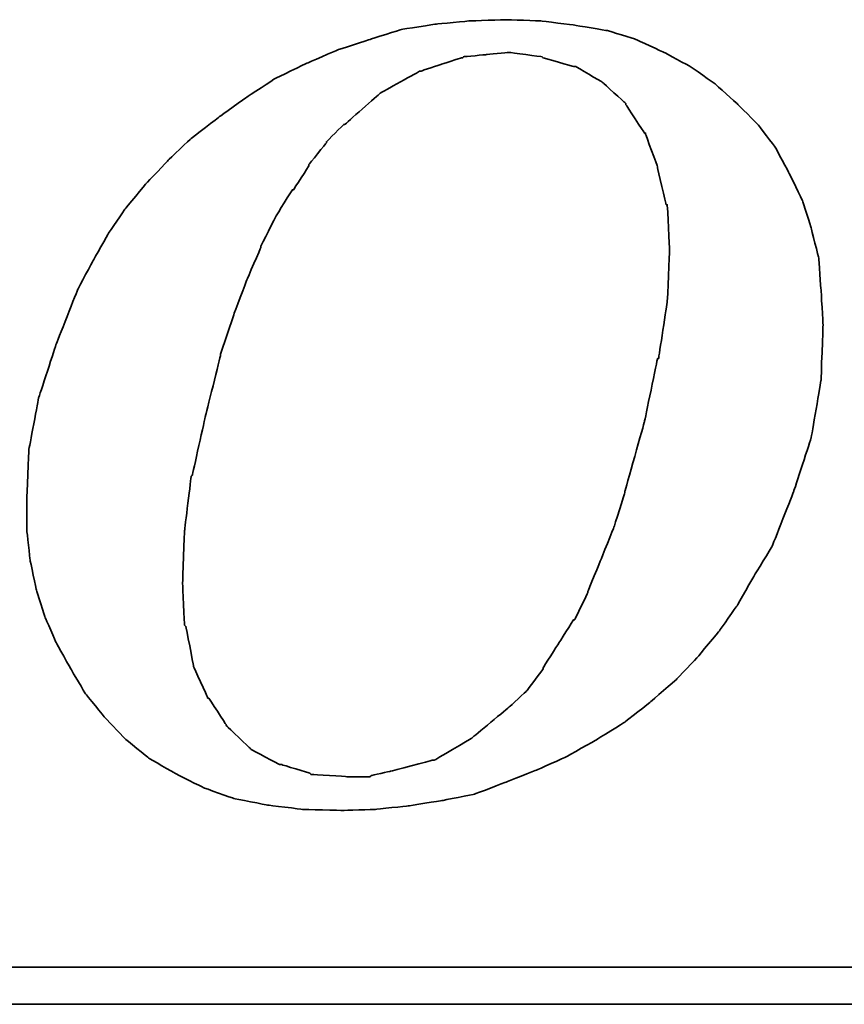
# Model space of a CAD drawing. Header units: millimetres. Extents: x 917 to 1154, y -31 to 46.
# Tile 46 of 53: x 1098.32 to 1100.61, y -9 to -6.26. Entities that reach past the tile are written whole.
import ezdxf

# ---------------------------------------------------------------- set-up
doc = ezdxf.new("R2010")
doc.units = ezdxf.units.MM
doc.header["$LTSCALE"] = 0.15
doc.layers.add('DIM', color=4, linetype='CONTINUOUS')
doc.layers.add('layer 1', color=7, linetype='CONTINUOUS')

# ---------------------------------------------------------------- blocks, each defined once
blk = doc.blocks.new('TBI MOTION logo(完整正式版)')
at = {"layer": 'layer 1', "color": 22, "lineweight": 35}
for points, knots in [([(35.79625, -6.98375), (35.79625, -6.98375), (36.23125, -7.43875), (36.23125, -7.43875), (36.23125, -7.43875), (36.23125, -7.43875), (36.75625, -7.87125), (36.75625, -7.87125), (36.75625, -7.87125), (36.75625, -7.87125), (37.33125, -8.20375), (37.33125, -8.20375), (37.33125, -8.20375), (37.33125, -8.20375), (37.95625, -8.51875), (37.95625, -8.51875), (37.95625, -8.51875), (37.95625, -8.51875), (38.62625, -8.75875), (38.62625, -8.75875), (38.62625, -8.75875), (38.62625, -8.75875), (39.37125, -8.90375), (39.37125, -8.90375), (39.37125, -8.90375), (39.37125, -8.90375), (40.14125, -8.99875), (40.14125, -8.99875), (40.14125, -8.99875), (40.14125, -8.99875), (41.02625, -9.02375), (41.02625, -9.02375), (41.02625, -9.02375), (41.02625, -9.02375), (41.74625, -8.99875), (41.74625, -8.99875), (41.74625, -8.99875), (41.74625, -8.99875), (42.46625, -8.92375), (42.46625, -8.92375), (42.46625, -8.92375), (42.46625, -8.92375), (43.21125, -8.80625), (43.21125, -8.80625), (43.21125, -8.80625), (43.21125, -8.80625), (43.93125, -8.66375), (43.93125, -8.66375), (43.93125, -8.66375), (43.93125, -8.66375), (44.62625, -8.39875), (44.62625, -8.39875), (44.62625, -8.39875), (44.62625, -8.39875), (45.29625, -8.13375), (45.29625, -8.13375), (45.29625, -8.13375), (45.29625, -8.13375), (45.94625, -7.84375), (45.94625, -7.84375), (45.94625, -7.84375), (45.94625, -7.84375), (46.61625, -7.46375), (46.61625, -7.46375), (46.61625, -7.46375), (46.61625, -7.46375), (47.24125, -7.07875), (47.24125, -7.07875), (47.24125, -7.07875), (47.24125, -7.07875), (47.81625, -6.62375), (47.81625, -6.62375), (47.81625, -6.62375), (47.81625, -6.62375), (48.36875, -6.14375), (48.36875, -6.14375), (48.36875, -6.14375), (48.36875, -6.14375), (48.84625, -5.64125), (48.84625, -5.64125), (48.84625, -5.64125), (48.84625, -5.64125), (49.32625, -5.06375), (49.32625, -5.06375), (49.32625, -5.06375), (49.32625, -5.06375), (49.71125, -4.51374), (49.71125, -4.51374), (49.71125, -4.51374), (49.71125, -4.51374), (50.09625, -3.83874), (50.09625, -3.83874), (50.09625, -3.83874), (50.09625, -3.83874), (50.48125, -3.21374), (50.48125, -3.21374), (50.48125, -3.21374), (50.48125, -3.21374), (50.96125, -1.99125), (50.96125, -1.99125), (50.96125, -1.99125), (50.96125, -1.99125), (51.34375, -0.81875), (51.34375, -0.81875), (51.34375, -0.81875), (51.34375, -0.81875), (51.56125, 0.45624), (51.56125, 0.45624), (51.56125, 0.45624), (51.56125, 0.45624), (51.60625, 1.67624), (51.60625, 1.67624), (51.60625, 1.67624), (51.60625, 1.67624), (51.56125, 2.44625), (51.56125, 2.44625), (51.56125, 2.44625), (51.56125, 2.44625), (51.51125, 3.14125), (51.51125, 3.14125), (51.51125, 3.14125), (51.51125, 3.14125), (51.34375, 3.81125), (51.34375, 3.81125), (51.34375, 3.81125), (51.34375, 3.81125), (51.15125, 4.41125), (51.15125, 4.41125), (51.15125, 4.41125), (51.15125, 4.41125), (50.86125, 5.01125), (50.86125, 5.01125), (50.86125, 5.01125), (50.86125, 5.01125), (50.55125, 5.58875), (50.55125, 5.58875), (50.55125, 5.58875), (50.55125, 5.58875), (50.16625, 6.09125), (50.16625, 6.09125), (50.16625, 6.09125), (50.16625, 6.09125), (49.71125, 6.54875), (49.71125, 6.54875), (49.71125, 6.54875), (49.71125, 6.54875), (49.23125, 6.98125), (49.23125, 6.98125), (49.23125, 6.98125), (49.23125, 6.98125), (48.67875, 7.36625), (48.67875, 7.36625), (48.67875, 7.36625), (48.67875, 7.36625), (48.10375, 7.67625), (48.10375, 7.67625), (48.10375, 7.67625), (48.10375, 7.67625), (47.48125, 7.96375), (47.48125, 7.96375), (47.48125, 7.96375), (47.48125, 7.96375), (46.85625, 8.15625), (46.85625, 8.15625), (46.85625, 8.15625), (46.85625, 8.15625), (46.13625, 8.27624), (46.13625, 8.27624), (46.13625, 8.27624), (46.13625, 8.27624), (45.39125, 8.37125), (45.39125, 8.37125), (45.39125, 8.37125), (45.39125, 8.37125), (44.62625, 8.39624), (44.62625, 8.39624), (44.62625, 8.39624), (44.62625, 8.39624), (43.83625, 8.37125), (43.83625, 8.37125), (43.83625, 8.37125), (43.83625, 8.37125), (43.09125, 8.30125), (43.09125, 8.30125), (43.09125, 8.30125), (43.09125, 8.30125), (42.32125, 8.18125), (42.32125, 8.18125), (42.32125, 8.18125), (42.32125, 8.18125), (41.62875, 7.96375), (41.62875, 7.96375), (41.62875, 7.96375), (41.62875, 7.96375), (40.90625, 7.72625), (40.90625, 7.72625), (40.90625, 7.72625), (40.90625, 7.72625), (40.23624, 7.43625), (40.23624, 7.43625), (40.23624, 7.43625), (40.23624, 7.43625), (39.54124, 7.10125), (39.54124, 7.10125), (39.54124, 7.10125), (39.54124, 7.10125), (38.91625, 6.69125), (38.91625, 6.69125), (38.91625, 6.69125), (38.91625, 6.69125), (38.31625, 6.26125), (38.31625, 6.26125), (38.31625, 6.26125), (38.31625, 6.26125), (37.69125, 5.78125), (37.69125, 5.78125), (37.69125, 5.78125), (37.69125, 5.78125), (37.18625, 5.30125), (37.18625, 5.30125), (37.18625, 5.30125), (37.18625, 5.30125), (36.70625, 4.79624), (36.70625, 4.79624), (36.70625, 4.79624), (36.70625, 4.79624), (36.23125, 4.22125), (36.23125, 4.22125), (36.23125, 4.22125), (36.23125, 4.22125), (35.87124, 3.69375), (35.87124, 3.69375), (35.87124, 3.69375), (35.87124, 3.69375), (35.53125, 3.09125), (35.53125, 3.09125), (35.53125, 3.09125), (35.53125, 3.09125), (35.19875, 2.47125), (35.19875, 2.47125), (35.19875, 2.47125), (35.19875, 2.47125), (34.71625, 1.24625), (34.71625, 1.24625), (34.71625, 1.24625), (34.71625, 1.24625), (34.33125, 0.06874), (34.33125, 0.06874), (34.33125, 0.06874), (34.33125, 0.06874), (34.11625, -1.07875), (34.11625, -1.07875), (34.11625, -1.07875), (34.11625, -1.07875), (34.07125, -2.15875), (34.07125, -2.15875), (34.07125, -2.15875), (34.07125, -2.15875), (34.07125, -2.85375), (34.07125, -2.85375), (34.07125, -2.85375), (34.07125, -2.85375), (34.14125, -3.50375), (34.14125, -3.50375), (34.14125, -3.50375), (34.14125, -3.50375), (34.28625, -4.17375), (34.28625, -4.17375), (34.28625, -4.17375), (34.28625, -4.17375), (34.47625, -4.77624), (34.47625, -4.77624), (34.47625, -4.77624), (34.47625, -4.77624), (34.71625, -5.32625), (34.71625, -5.32625), (34.71625, -5.32625), (34.71625, -5.32625), (35.05375, -5.92875), (35.05375, -5.92875), (35.05375, -5.92875), (35.05375, -5.92875), (35.36375, -6.45375), (35.36375, -6.45375), (35.36375, -6.45375), (35.36375, -6.45375), (35.79625, -6.98375), (35.79625, -6.98375)], [0, 0, 0, 0, 0.01388889, 0.01388889, 0.01388889, 0.0138889, 0.02777778, 0.02777778, 0.02777778, 0.02777779, 0.04166667, 0.04166667, 0.04166667, 0.04166668, 0.05555556, 0.05555556, 0.05555556, 0.05555557, 0.06944444, 0.06944444, 0.06944444, 0.06944445, 0.08333333, 0.08333333, 0.08333333, 0.08333334, 0.09722222, 0.09722222, 0.09722222, 0.09722223, 0.11111111, 0.11111111, 0.11111111, 0.11111112, 0.125, 0.125, 0.125, 0.12500001, 0.13888889, 0.13888889, 0.13888889, 0.1388889, 0.15277778, 0.15277778, 0.15277778, 0.15277779, 0.16666667, 0.16666667, 0.16666667, 0.16666668, 0.18055556, 0.18055556, 0.18055556, 0.18055557, 0.19444444, 0.19444444, 0.19444444, 0.19444445, 0.20833333, 0.20833333, 0.20833333, 0.20833334, 0.22222222, 0.22222222, 0.22222222, 0.22222223, 0.23611111, 0.23611111, 0.23611111, 0.23611112, 0.25, 0.25, 0.25, 0.25000001, 0.26388889, 0.26388889, 0.26388889, 0.2638889, 0.27777778, 0.27777778, 0.27777778, 0.27777779, 0.29166667, 0.29166667, 0.29166667, 0.29166668, 0.30555556, 0.30555556, 0.30555556, 0.30555557, 0.31944444, 0.31944444, 0.31944444, 0.31944445, 0.33333333, 0.33333333, 0.33333333, 0.33333334, 0.34722222, 0.34722222, 0.34722222, 0.34722223, 0.36111111, 0.36111111, 0.36111111, 0.36111112, 0.375, 0.375, 0.375, 0.37500001, 0.38888889, 0.38888889, 0.38888889, 0.3888889, 0.40277778, 0.40277778, 0.40277778, 0.40277779, 0.41666667, 0.41666667, 0.41666667, 0.41666668, 0.43055556, 0.43055556, 0.43055556, 0.43055557, 0.44444444, 0.44444444, 0.44444444, 0.44444445, 0.45833333, 0.45833333, 0.45833333, 0.45833334, 0.47222222, 0.47222222, 0.47222222, 0.47222223, 0.48611111, 0.48611111, 0.48611111, 0.48611112, 0.5, 0.5, 0.5, 0.50000001, 0.51388889, 0.51388889, 0.51388889, 0.5138889, 0.52777778, 0.52777778, 0.52777778, 0.52777779, 0.54166667, 0.54166667, 0.54166667, 0.54166668, 0.55555556, 0.55555556, 0.55555556, 0.55555557, 0.56944444, 0.56944444, 0.56944444, 0.56944445, 0.58333333, 0.58333333, 0.58333333, 0.58333334, 0.59722222, 0.59722222, 0.59722222, 0.59722223, 0.61111111, 0.61111111, 0.61111111, 0.61111112, 0.625, 0.625, 0.625, 0.62500001, 0.63888889, 0.63888889, 0.63888889, 0.6388889, 0.65277778, 0.65277778, 0.65277778, 0.65277779, 0.66666667, 0.66666667, 0.66666667, 0.66666668, 0.68055556, 0.68055556, 0.68055556, 0.68055557, 0.69444444, 0.69444444, 0.69444444, 0.69444445, 0.70833333, 0.70833333, 0.70833333, 0.70833334, 0.72222222, 0.72222222, 0.72222222, 0.72222223, 0.73611111, 0.73611111, 0.73611111, 0.73611112, 0.75, 0.75, 0.75, 0.75000001, 0.76388889, 0.76388889, 0.76388889, 0.7638889, 0.77777778, 0.77777778, 0.77777778, 0.77777779, 0.79166667, 0.79166667, 0.79166667, 0.79166668, 0.80555556, 0.80555556, 0.80555556, 0.80555557, 0.81944444, 0.81944444, 0.81944444, 0.81944445, 0.83333333, 0.83333333, 0.83333333, 0.83333334, 0.84722222, 0.84722222, 0.84722222, 0.84722223, 0.86111111, 0.86111111, 0.86111111, 0.86111112, 0.875, 0.875, 0.875, 0.87500001, 0.88888889, 0.88888889, 0.88888889, 0.8888889, 0.90277778, 0.90277778, 0.90277778, 0.90277779, 0.91666667, 0.91666667, 0.91666667, 0.91666668, 0.93055556, 0.93055556, 0.93055556, 0.93055557, 0.94444444, 0.94444444, 0.94444444, 0.94444445, 0.95833333, 0.95833333, 0.95833333, 0.95833334, 0.97222222, 0.97222222, 0.97222222, 0.97222223, 0.98611111, 0.98611111, 0.98611111, 0.98611112, 1, 1, 1, 1]), ([(38.33875, 1.03124), (38.33875, 1.03124), (38.62625, 1.89625), (38.62625, 1.89625), (38.62625, 1.89625), (38.62625, 1.89625), (38.91625, 2.66375), (38.91625, 2.66375), (38.91625, 2.66375), (38.91625, 2.66375), (39.22625, 3.38125), (39.22625, 3.38125), (39.22625, 3.38125), (39.22625, 3.38125), (39.22625, 3.40624), (39.22625, 3.40624), (39.22625, 3.40624), (39.22625, 3.40624), (39.56124, 4.07624), (39.56124, 4.07624), (39.56124, 4.07624), (39.56124, 4.07624), (39.92125, 4.65125), (39.92125, 4.65125), (39.92125, 4.65125), (39.92125, 4.65125), (39.94625, 4.65125), (39.94625, 4.65125), (39.94625, 4.65125), (39.94625, 4.65125), (40.28125, 5.17875), (40.28125, 5.17875), (40.28125, 5.17875), (40.28125, 5.17875), (40.28125, 5.20375), (40.28125, 5.20375), (40.28125, 5.20375), (40.28125, 5.20375), (40.66875, 5.68625), (40.66875, 5.68625), (40.66875, 5.68625), (40.66875, 5.68625), (40.66875, 5.70625), (40.66875, 5.70625), (40.66875, 5.70625), (40.66875, 5.70625), (41.05124, 6.09125), (41.05124, 6.09125), (41.05124, 6.09125), (41.05124, 6.09125), (41.07625, 6.09125), (41.07625, 6.09125), (41.07625, 6.09125), (41.07625, 6.09125), (41.84125, 6.76625), (41.84125, 6.76625), (41.84125, 6.76625), (41.84125, 6.76625), (41.86625, 6.78625), (41.86625, 6.78625), (41.86625, 6.78625), (41.86625, 6.78625), (42.73125, 7.26624), (42.73125, 7.26624), (42.73125, 7.26624), (42.73125, 7.26624), (42.75625, 7.26624), (42.75625, 7.26624), (42.75625, 7.26624), (42.75625, 7.26624), (43.18625, 7.41125), (43.18625, 7.41125), (43.18625, 7.41125), (43.18625, 7.41125), (43.64125, 7.55625), (43.64125, 7.55625), (43.64125, 7.55625), (43.64125, 7.55625), (43.66625, 7.55625), (43.66625, 7.55625), (43.66625, 7.55625), (43.66625, 7.55625), (43.69125, 7.58124), (43.69125, 7.58124), (43.69125, 7.58124), (43.69125, 7.58124), (44.19125, 7.62625), (44.19125, 7.62625), (44.19125, 7.62625), (44.19125, 7.62625), (44.67125, 7.67625), (44.67125, 7.67625), (44.67125, 7.67625), (44.67125, 7.67625), (44.69625, 7.67625), (44.69625, 7.67625), (44.69625, 7.67625), (44.69625, 7.67625), (45.41875, 7.58124), (45.41875, 7.58124), (45.41875, 7.58124), (45.41875, 7.58124), (45.44125, 7.55625), (45.44125, 7.55625), (45.44125, 7.55625), (45.44125, 7.55625), (46.11125, 7.36625), (46.11125, 7.36625), (46.11125, 7.36625), (46.11125, 7.36625), (46.13625, 7.36625), (46.13625, 7.36625), (46.13625, 7.36625), (46.13625, 7.36625), (46.15875, 7.36625), (46.15875, 7.36625), (46.15875, 7.36625), (46.15875, 7.36625), (46.73625, 7.02624), (46.73625, 7.02624), (46.73625, 7.02624), (46.73625, 7.02624), (46.76125, 7.00624), (46.76125, 7.00624), (46.76125, 7.00624), (46.76125, 7.00624), (47.24125, 6.57124), (47.24125, 6.57124), (47.24125, 6.57124), (47.24125, 6.57124), (47.26625, 6.54875), (47.26625, 6.54875), (47.26625, 6.54875), (47.26625, 6.54875), (47.26625, 6.52375), (47.26625, 6.52375), (47.26625, 6.52375), (47.26625, 6.52375), (47.67375, 5.89875), (47.67375, 5.89875), (47.67375, 5.89875), (47.67375, 5.89875), (47.69625, 5.89875), (47.69625, 5.89875), (47.69625, 5.89875), (47.69625, 5.89875), (47.69625, 5.87625), (47.69625, 5.87625), (47.69625, 5.87625), (47.69625, 5.87625), (47.96125, 5.15625), (47.96125, 5.15625), (47.96125, 5.15625), (47.96125, 5.15625), (47.96125, 5.13125), (47.96125, 5.13125), (47.96125, 5.13125), (47.96125, 5.13125), (48.15125, 4.31875), (48.15125, 4.31875), (48.15125, 4.31875), (48.15125, 4.31875), (48.17625, 4.31875), (48.17625, 4.31875), (48.17625, 4.31875), (48.17625, 4.31875), (48.17625, 4.29125), (48.17625, 4.29125), (48.17625, 4.29125), (48.17625, 4.29125), (48.22625, 3.33125), (48.22625, 3.33125), (48.22625, 3.33125), (48.22625, 3.33125), (48.22625, 3.30875), (48.22625, 3.30875), (48.22625, 3.30875), (48.22625, 3.30875), (48.17625, 2.20624), (48.17625, 2.20624), (48.17625, 2.20624), (48.17625, 2.20624), (48.17625, 2.18124), (48.17625, 2.18124), (48.17625, 2.18124), (48.17625, 2.18124), (47.98375, 0.93624), (47.98375, 0.93624), (47.98375, 0.93624), (47.98375, 0.93624), (47.96125, 0.93624), (47.96125, 0.93624), (47.96125, 0.93624), (47.96125, 0.93624), (47.67375, -0.45874), (47.67375, -0.45874), (47.67375, -0.45874), (47.67375, -0.45874), (47.24125, -1.99125), (47.24125, -1.99125), (47.24125, -1.99125), (47.24125, -1.99125), (47.24125, -2.01874), (47.24125, -2.01874), (47.24125, -2.01874), (47.24125, -2.01874), (47.00125, -2.78375), (47.00125, -2.78375), (47.00125, -2.78375), (47.00125, -2.78375), (46.71125, -3.50375), (46.71125, -3.50375), (46.71125, -3.50375), (46.71125, -3.50375), (46.42625, -4.19875), (46.42625, -4.19875), (46.42625, -4.19875), (46.42625, -4.19875), (46.42625, -4.22375), (46.42625, -4.22375), (46.42625, -4.22375), (46.42625, -4.22375), (46.13625, -4.82374), (46.13625, -4.82374), (46.13625, -4.82374), (46.13625, -4.82374), (46.11125, -4.82374), (46.11125, -4.82374), (46.11125, -4.82374), (46.11125, -4.82374), (45.77625, -5.35125), (45.77625, -5.35125), (45.77625, -5.35125), (45.77625, -5.35125), (45.44125, -5.87875), (45.44125, -5.87875), (45.44125, -5.87875), (45.44125, -5.87875), (45.44125, -5.90375), (45.44125, -5.90375), (45.44125, -5.90375), (45.44125, -5.90375), (45.10625, -6.35875), (45.10625, -6.35875), (45.10625, -6.35875), (45.10625, -6.35875), (45.08125, -6.38375), (45.08125, -6.38375), (45.08125, -6.38375), (45.08125, -6.38375), (44.69625, -6.74375), (44.69625, -6.74375), (44.69625, -6.74375), (44.69625, -6.74375), (43.88375, -7.41625), (43.88375, -7.41625), (43.88375, -7.41625), (43.88375, -7.41625), (43.85625, -7.43875), (43.85625, -7.43875), (43.85625, -7.43875), (43.85625, -7.43875), (43.04125, -7.91875), (43.04125, -7.91875), (43.04125, -7.91875), (43.04125, -7.91875), (43.01625, -7.91875), (43.01625, -7.91875), (43.01625, -7.91875), (43.01625, -7.91875), (42.99625, -7.91875), (42.99625, -7.91875), (42.99625, -7.91875), (42.99625, -7.91875), (42.08125, -8.15875), (42.08125, -8.15875), (42.08125, -8.15875), (42.08125, -8.15875), (41.65125, -8.25625), (41.65125, -8.25625), (41.65125, -8.25625), (41.65125, -8.25625), (41.62875, -8.27875), (41.62875, -8.27875), (41.62875, -8.27875), (41.62875, -8.27875), (41.60125, -8.27875), (41.60125, -8.27875), (41.60125, -8.27875), (41.60125, -8.27875), (41.12125, -8.27875), (41.12125, -8.27875), (41.12125, -8.27875), (41.12125, -8.27875), (40.35624, -8.23125), (40.35624, -8.23125), (40.35624, -8.23125), (40.35624, -8.23125), (40.33125, -8.23125), (40.33125, -8.23125), (40.33125, -8.23125), (40.33125, -8.23125), (40.30625, -8.20375), (40.30625, -8.20375), (40.30625, -8.20375), (40.30625, -8.20375), (39.68375, -8.01375), (39.68375, -8.01375), (39.68375, -8.01375), (39.68375, -8.01375), (39.66124, -8.01375), (39.66124, -8.01375), (39.66124, -8.01375), (39.66124, -8.01375), (39.63625, -8.01375), (39.63625, -8.01375), (39.63625, -8.01375), (39.63625, -8.01375), (39.01125, -7.67875), (39.01125, -7.67875), (39.01125, -7.67875), (39.01125, -7.67875), (38.98875, -7.65375), (38.98875, -7.65375), (38.98875, -7.65375), (38.98875, -7.65375), (38.48625, -7.17375), (38.48625, -7.17375), (38.48625, -7.17375), (38.48625, -7.17375), (38.45875, -7.14875), (38.45875, -7.14875), (38.45875, -7.14875), (38.45875, -7.14875), (38.45875, -7.12875), (38.45875, -7.12875), (38.45875, -7.12875), (38.45875, -7.12875), (38.07625, -6.54875), (38.07625, -6.54875), (38.07625, -6.54875), (38.07625, -6.54875), (38.05125, -6.54875), (38.05125, -6.54875), (38.05125, -6.54875), (38.05125, -6.54875), (38.05125, -6.52875), (38.05125, -6.52875), (38.05125, -6.52875), (38.05125, -6.52875), (37.74125, -5.85375), (37.74125, -5.85375), (37.74125, -5.85375), (37.74125, -5.85375), (37.74125, -5.82875), (37.74125, -5.82875), (37.74125, -5.82875), (37.74125, -5.82875), (37.57375, -4.96875), (37.57375, -4.96875), (37.57375, -4.96875), (37.57375, -4.96875), (37.54625, -4.94375), (37.54625, -4.94375), (37.54625, -4.94375), (37.54625, -4.94375), (37.50125, -4.03375), (37.50125, -4.03375), (37.50125, -4.03375), (37.50125, -4.03375), (37.50125, -4.00875), (37.50125, -4.00875), (37.50125, -4.00875), (37.50125, -4.00875), (37.54625, -2.85375), (37.54625, -2.85375), (37.54625, -2.85375), (37.54625, -2.85375), (37.69125, -1.65875), (37.69125, -1.65875), (37.69125, -1.65875), (37.69125, -1.65875), (37.71624, -1.63375), (37.71624, -1.63375), (37.71624, -1.63375), (37.71624, -1.63375), (38.00375, -0.33875), (38.00375, -0.33875), (38.00375, -0.33875), (38.00375, -0.33875), (38.33875, 1.00624), (38.33875, 1.00624), (38.33875, 1.00624), (38.33875, 1.00624), (38.33875, 1.03124), (38.33875, 1.03124)], [0, 0, 0, 0, 0.01010101, 0.01010101, 0.01010101, 0.01010102, 0.02020202, 0.02020202, 0.02020202, 0.02020203, 0.03030303, 0.03030303, 0.03030303, 0.03030304, 0.04040404, 0.04040404, 0.04040404, 0.04040405, 0.05050505, 0.05050505, 0.05050505, 0.05050506, 0.06060606, 0.06060606, 0.06060606, 0.06060607, 0.07070707, 0.07070707, 0.07070707, 0.07070708, 0.08080808, 0.08080808, 0.08080808, 0.08080809, 0.09090909, 0.09090909, 0.09090909, 0.0909091, 0.1010101, 0.1010101, 0.1010101, 0.10101011, 0.11111111, 0.11111111, 0.11111111, 0.11111112, 0.12121212, 0.12121212, 0.12121212, 0.12121213, 0.13131313, 0.13131313, 0.13131313, 0.13131314, 0.14141414, 0.14141414, 0.14141414, 0.14141415, 0.15151515, 0.15151515, 0.15151515, 0.15151516, 0.16161616, 0.16161616, 0.16161616, 0.16161617, 0.17171717, 0.17171717, 0.17171717, 0.17171718, 0.18181818, 0.18181818, 0.18181818, 0.18181819, 0.19191919, 0.19191919, 0.19191919, 0.1919192, 0.2020202, 0.2020202, 0.2020202, 0.20202021, 0.21212121, 0.21212121, 0.21212121, 0.21212122, 0.22222222, 0.22222222, 0.22222222, 0.22222223, 0.23232323, 0.23232323, 0.23232323, 0.23232324, 0.24242424, 0.24242424, 0.24242424, 0.24242425, 0.25252525, 0.25252525, 0.25252525, 0.25252526, 0.26262626, 0.26262626, 0.26262626, 0.26262627, 0.27272727, 0.27272727, 0.27272727, 0.27272728, 0.28282828, 0.28282828, 0.28282828, 0.28282829, 0.29292929, 0.29292929, 0.29292929, 0.2929293, 0.3030303, 0.3030303, 0.3030303, 0.30303031, 0.31313131, 0.31313131, 0.31313131, 0.31313132, 0.32323232, 0.32323232, 0.32323232, 0.32323233, 0.33333333, 0.33333333, 0.33333333, 0.33333334, 0.34343434, 0.34343434, 0.34343434, 0.34343435, 0.35353535, 0.35353535, 0.35353535, 0.35353536, 0.36363636, 0.36363636, 0.36363636, 0.36363637, 0.37373737, 0.37373737, 0.37373737, 0.37373738, 0.38383838, 0.38383838, 0.38383838, 0.38383839, 0.39393939, 0.39393939, 0.39393939, 0.3939394, 0.4040404, 0.4040404, 0.4040404, 0.40404041, 0.41414141, 0.41414141, 0.41414141, 0.41414142, 0.42424242, 0.42424242, 0.42424242, 0.42424243, 0.43434343, 0.43434343, 0.43434343, 0.43434344, 0.44444444, 0.44444444, 0.44444444, 0.44444445, 0.45454545, 0.45454545, 0.45454545, 0.45454546, 0.46464646, 0.46464646, 0.46464646, 0.46464647, 0.47474747, 0.47474747, 0.47474747, 0.47474748, 0.48484848, 0.48484848, 0.48484848, 0.48484849, 0.49494949, 0.49494949, 0.49494949, 0.4949495, 0.50505051, 0.50505051, 0.50505051, 0.50505052, 0.51515152, 0.51515152, 0.51515152, 0.51515153, 0.52525253, 0.52525253, 0.52525253, 0.52525254, 0.53535354, 0.53535354, 0.53535354, 0.53535355, 0.54545455, 0.54545455, 0.54545455, 0.54545456, 0.55555556, 0.55555556, 0.55555556, 0.55555557, 0.56565657, 0.56565657, 0.56565657, 0.56565658, 0.57575758, 0.57575758, 0.57575758, 0.57575759, 0.58585859, 0.58585859, 0.58585859, 0.5858586, 0.5959596, 0.5959596, 0.5959596, 0.59595961, 0.60606061, 0.60606061, 0.60606061, 0.60606062, 0.61616162, 0.61616162, 0.61616162, 0.61616163, 0.62626263, 0.62626263, 0.62626263, 0.62626264, 0.63636364, 0.63636364, 0.63636364, 0.63636365, 0.64646465, 0.64646465, 0.64646465, 0.64646466, 0.65656566, 0.65656566, 0.65656566, 0.65656567, 0.66666667, 0.66666667, 0.66666667, 0.66666668, 0.67676768, 0.67676768, 0.67676768, 0.67676769, 0.68686869, 0.68686869, 0.68686869, 0.6868687, 0.6969697, 0.6969697, 0.6969697, 0.69696971, 0.70707071, 0.70707071, 0.70707071, 0.70707072, 0.71717172, 0.71717172, 0.71717172, 0.71717173, 0.72727273, 0.72727273, 0.72727273, 0.72727274, 0.73737374, 0.73737374, 0.73737374, 0.73737375, 0.74747475, 0.74747475, 0.74747475, 0.74747476, 0.75757576, 0.75757576, 0.75757576, 0.75757577, 0.76767677, 0.76767677, 0.76767677, 0.76767678, 0.77777778, 0.77777778, 0.77777778, 0.77777779, 0.78787879, 0.78787879, 0.78787879, 0.7878788, 0.7979798, 0.7979798, 0.7979798, 0.79797981, 0.80808081, 0.80808081, 0.80808081, 0.80808082, 0.81818182, 0.81818182, 0.81818182, 0.81818183, 0.82828283, 0.82828283, 0.82828283, 0.82828284, 0.83838384, 0.83838384, 0.83838384, 0.83838385, 0.84848485, 0.84848485, 0.84848485, 0.84848486, 0.85858586, 0.85858586, 0.85858586, 0.85858587, 0.86868687, 0.86868687, 0.86868687, 0.86868688, 0.87878788, 0.87878788, 0.87878788, 0.87878789, 0.88888889, 0.88888889, 0.88888889, 0.8888889, 0.8989899, 0.8989899, 0.8989899, 0.89898991, 0.90909091, 0.90909091, 0.90909091, 0.90909092, 0.91919192, 0.91919192, 0.91919192, 0.91919193, 0.92929293, 0.92929293, 0.92929293, 0.92929294, 0.93939394, 0.93939394, 0.93939394, 0.93939395, 0.94949495, 0.94949495, 0.94949495, 0.94949496, 0.95959596, 0.95959596, 0.95959596, 0.95959597, 0.96969697, 0.96969697, 0.96969697, 0.96969698, 0.97979798, 0.97979798, 0.97979798, 0.97979799, 0.98989899, 0.98989899, 0.98989899, 0.989899, 1, 1, 1, 1]), ([(75.90875, -9.47875), (75.90875, -9.47875), (75.90875, -12.28625), (75.90875, -12.28625), (75.90875, -12.28625), (75.90875, -12.28625), (75.90875, -12.47875), (75.90875, -12.47875), (75.90875, -12.47875), (75.90875, -12.47875), (75.71625, -12.47875), (75.71625, -12.47875), (75.71625, -12.47875), (75.71625, -12.47875), (-88.32875, -12.47875), (-88.32875, -12.47875), (-88.32875, -12.47875), (-88.32875, -12.47875), (-88.32875, -13.29375), (-88.32875, -13.29375), (-88.32875, -13.29375), (-88.32875, -13.29375), (82.89125, -13.29375), (82.89125, -13.29375), (82.89125, -13.29375), (82.89125, -13.29375), (75.90875, -9.47875), (75.90875, -9.47875)], [0, 0, 0, 0, 0.14285714, 0.14285714, 0.14285714, 0.14285715, 0.28571429, 0.28571429, 0.28571429, 0.2857143, 0.42857143, 0.42857143, 0.42857143, 0.42857144, 0.57142857, 0.57142857, 0.57142857, 0.57142858, 0.71428571, 0.71428571, 0.71428571, 0.71428572, 0.85714286, 0.85714286, 0.85714286, 0.85714287, 1, 1, 1, 1])]:
    blk.add_open_spline(points, degree=3, knots=knots, dxfattribs=at)

msp = doc.modelspace()

# ---------------------------------------------------------------- block references
at = {"layer": 'DIM', "color": 0, "xscale": 0.1265115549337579, "yscale": 0.1265115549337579, "zscale": 0.1265115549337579}
msp.add_blockref('TBI MOTION logo(完整正式版)', (1094.0256, -7.3231), dxfattribs=at)

doc.saveas('drawing.dxf')
